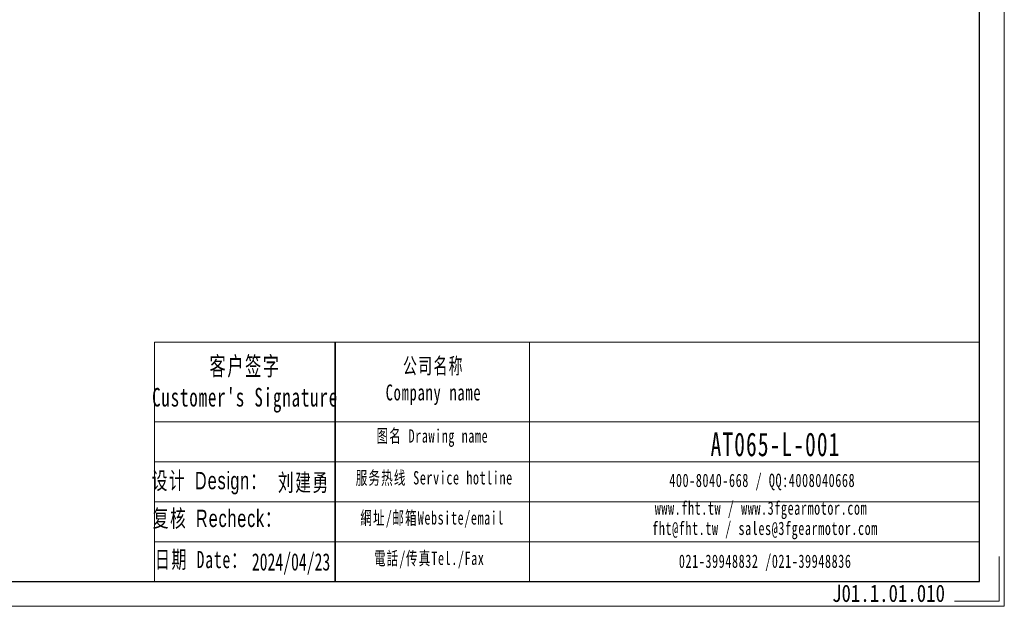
# Model space of a CAD drawing. Header units: millimetres. Extents: x -10 to 416, y 24 to 324.
# Tile 3 of 6: x 217 to 416, y 24 to 143. Entities that reach past the tile are written whole.
import ezdxf

# ---------------------------------------------------------------- set-up
doc = ezdxf.new("R2010")
doc.units = ezdxf.units.MM
doc.layers.get('0').update_dxf_attribs({"lineweight": 35})
doc.layers.add('6文字层', color=3, linetype='Continuous')
for name, color, linetype, lineweight in [('7标注层', 4, 'Continuous', 18), ('SLD-0', 7, 'Continuous', 18), ('图框_外框线', 7, 'Continuous', 18)]:
    doc.layers.add(name, color=color, linetype=linetype, lineweight=lineweight)
doc.styles.add('标准', font='txt', dxfattribs={"width": 0.667})
doc.styles.add('样式 1', font='txt', dxfattribs={"width": 0.8})

msp = doc.modelspace()

# ---------------------------------------------------------------- linework, layer by layer
msp.add_line((280.5992, 77.6847), (280.5992, 29.2459))
at = {"layer": '7标注层', "color": 0}
msp.add_line((244.0597, 77.6847), (244.0597, 29.2542), dxfattribs=at)
at = {"layer": '图框_外框线'}
for p, q in [((244.0597, 77.6847), (280.5992, 77.6847)), ((280.5992, 77.6847), (280.5992, 29.2542)), ((280.5992, 77.6847), (411.0555, 77.6847)), ((319.968, 77.6847), (319.968, 29.2542)), ((244.0597, 61.5234), (280.5992, 61.5234)), ((280.5992, 61.5234), (411.0555, 61.5234)), ((244.0597, 53.4427), (411.0555, 53.4427)), ((244.0597, 45.3621), (411.0555, 45.3621)), ((244.0597, 37.2815), (411.0555, 37.2815))]:
    msp.add_line(p, q, dxfattribs=at)
at = {"layer": '图框_外框线', "color": 3}
msp.add_lwpolyline([(-7.6645, 24.2094), (416.1004, 24.2094), (416.1004, 323.8717), (-7.6645, 323.8717)], close=True, dxfattribs=at)
at = {"layer": '图框_外框线', "color": 3, "lineweight": 25}
msp.add_lwpolyline([(17.5596, 29.2542), (411.0555, 29.2542), (411.0555, 318.8268), (17.5596, 318.8268)], close=True, dxfattribs=at)
at = {"layer": '图框_外框线', "color": 3}
msp.add_lwpolyline([(415.0914, 34.299), (415.0914, 25.2183), (406.0107, 25.2183)], dxfattribs=at)

# ---------------------------------------------------------------- texts
at = {"layer": '6文字层', "insert": (381.2344, 28.5988), "char_height": 3.5, "width": 43.304423, "attachment_point": 1, "style": '样式 1'}
msp.add_mtext('J01.1.01.010', dxfattribs=at)
at = {"layer": 'SLD-0', "color": 1, "attachment_point": 2, "style": '标准'}
for s, insert, char_height, width in [("\\T1.1;客户签字\\PCustomer's Signature", (262.3924, 74.6948), 3.770965, 46.911192), ('\\T1.1;公司名称\\PCompany name', (300.5333, 74.4946), 3.232256, 41.847618), ('\\T1.1;图名 Drawing name', (300.3123, 60.0338), 2.693546, 34.446914), ('{\\H1.48194x;\\T1.10000;AT065-L-001}', (369.7832, 59.3834), 3.232256, 27.443121), ('{\\fSimSun|b0|i0|c134|p2;\\T1.1;设计 \\fArial|b0|i0|c0|p34;Design\\fSimSun|b0|i0|c134|p2;：}', (255.2003, 51.4002), 3.5, 31.971711), ('\\T1.1;服务热线 Service hotline', (300.6943, 51.564), 2.693546, 38.377172), ('{\\fSimSun|b0|i0|c134|p2;\\T1.1;刘建勇}', (274.2924, 51.0084), 3.5, 31.971711), ('\\T1.1;400-8040-668 / QQ:4008040668', (367.0912, 51.0493), 2.693546, 78.423705), ('{\\fSimSun|b0|i0|c134|p2;\\T1.1;复核 \\fArial|b0|i0|c0|p34;Recheck\\fSimSun|b0|i0|c134|p2;：}', (256.7985, 43.7534), 3.5, 31.971711), ('\\T1.1;網址/邮箱Website/email', (300.2749, 43.4488), 2.693546, 39.947023), ('\\T1.1;www.fht.tw / www.3fgearmotor.com ', (366.8429, 45.4391), 2.693546, 78.511988), ('{\\T1.10000;fht@fht.tw / sales@3fgearmotor.com }', (367.6638, 41.3375), 2.693546, 78.511988), ('{\\T1.1;日期 Date：}', (253.516, 35.4338), 3.5, 31.971711), ('2024/04/23', (271.6961, 34.9521), 3.5, 31.971711), ('\\T1.1;電話/传真Tel./Fax', (299.6714, 35.2703), 2.693546, 40.427469), ('\\T1.1;021-39948832 /021-39948836 ', (367.6919, 34.6814), 2.693546, 59.949842)]:
    msp.add_mtext(s, dxfattribs=dict(at, insert=insert, char_height=char_height, width=width))

doc.saveas('drawing.dxf')
